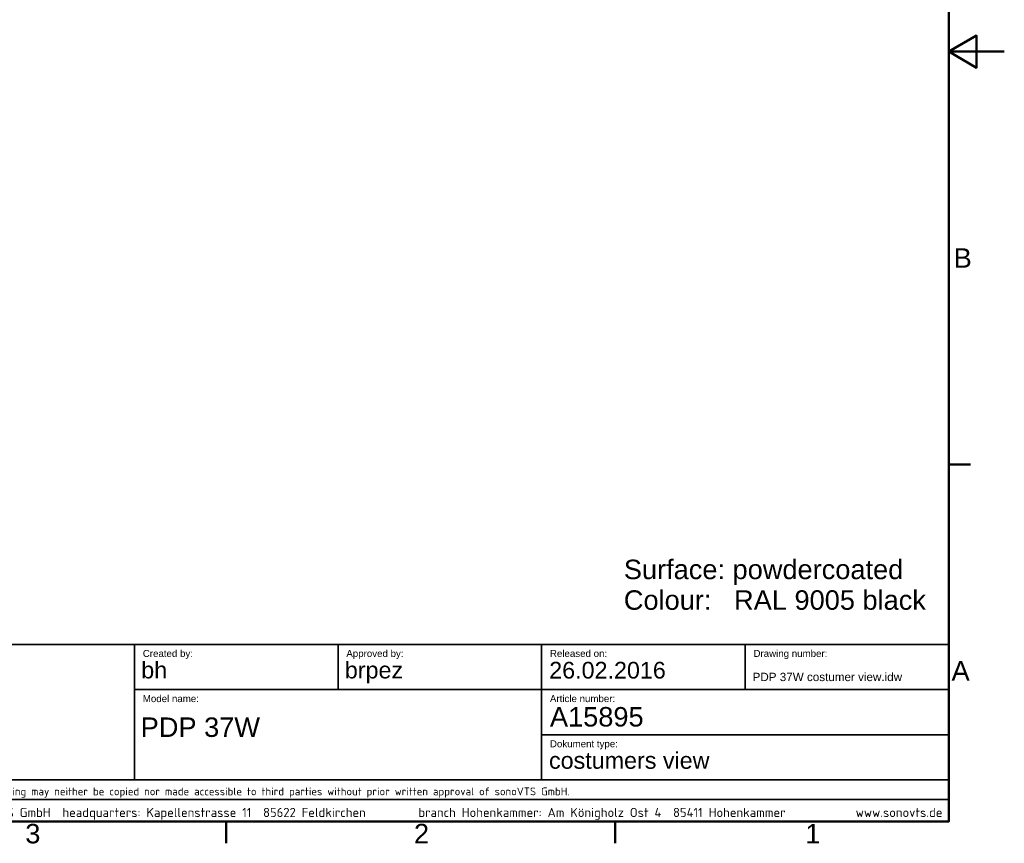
# Model space of a CAD drawing. Header units: millimetres. Extents: x 0 to 5110, y 0 to 2376.
# Tile 44 of 95: x 1943 to 3360, y 49 to 1234. Entities that reach past the tile are written whole.
import ezdxf

# ---------------------------------------------------------------- set-up
doc = ezdxf.new("R2010")
doc.units = ezdxf.units.MM
doc.header["$LTSCALE"] = 8
for name, color, linetype, lineweight in [('Rahmen_0', 7, 'Continuous', 50), ('Rahmen_2', 7, 'Continuous', 50), ('Skizziergeometrie(ISO)', 7, 'Continuous', 35), ('Symbole(ISO)', 7, 'Continuous', 18)]:
    doc.layers.add(name, color=color, linetype=linetype, lineweight=lineweight)
doc.styles.add('Aktuell-BSI', font='arial.ttf')
doc.styles.add('Aktuell-ISO', font='arial.ttf')
doc.styles.add('Textstil28', font='arial.ttf')
doc.styles.add('Textstil29', font='arial.ttf')
doc.styles.add('Textstil9', font='arial.ttf')

# ---------------------------------------------------------------- blocks, each defined once
blk = doc.blocks.new('Ränder Standardrahmen')
at = {"layer": 'Rahmen_0'}
for p, q in [((410, 74.25), (413.9, 74.25)), ((280, 10), (280, 6.1)), ((350, 10), (350, 6.1))]:
    blk.add_line(p, q, dxfattribs=at)
at = {"layer": 'Rahmen_0', "flags": 128}
for points in [[(10, 10), (10, 287), (410, 287), (410, 10), (10, 10)], [(420, 148.5), (410, 148.5), (415, 151.39), (415, 145.61), (410, 148.5)]]:
    blk.add_lwpolyline(points, dxfattribs=at)
at = {"layer": 'Rahmen_2', "char_height": 3.5, "attachment_point": 7, "style": 'Aktuell-BSI'}
for s, insert in [('B', (410.89, 109.63)), ('A', (410.51, 35.38)), ('3', (243.86, 6.04)), ('2', (313.79, 6.1)), ('1', (384.2, 6.1))]:
    blk.add_mtext(s, dxfattribs=dict(at, insert=insert))
blk = doc.blocks.new('Schriftfelder Kundenansicht englisch')
at = {"layer": 'Skizziergeometrie(ISO)'}
for p, q in [((89.84, 95.82), (269.84, 95.82)), ((123.34, 95.82), (123.34, 71.44)), ((159.96, 95.82), (159.96, 87.69)), ((196.59, 95.82), (196.59, 87.69)), ((233.21, 95.82), (233.21, 87.69)), ((269.84, 63.94), (269.84, 95.82)), ((123.34, 87.69), (269.84, 87.69)), ((196.59, 87.69), (196.59, 71.44)), ((196.59, 79.57), (269.84, 79.57)), ((269.84, 71.44), (89.84, 71.44)), ((89.84, 67.94), (269.84, 67.94)), ((89.84, 63.94), (269.84, 63.94))]:
    blk.add_line(p, q, dxfattribs=at)
at = {"layer": 'Symbole(ISO)', "color": 7, "style": 'Aktuell-ISO'}
for s, insert, char_height, width, attachment_point in [('\\fArial|b0|i0;\\H1.2500;Created by:', (124.84, 94.82), 1.25, 31.1332, 1), ('\\fArial|b0|i0;\\H1.2500;Approved by:', (161.46, 94.82), 1.25, 31.1332, 1), ('\\fArial|b0|i0;\\H1.2500;Released on:', (198.09, 94.82), 1.25, 31.1332, 1), ('\\fArial|b0|i0;\\H1.2500;Drawing number:', (234.71, 94.82), 1.25, 31.1332, 1), ('\\fArial|b0|i0;\\H1.2500;Model name:', (124.84, 86.69), 1.25, 31.1332, 1), ('\\fArial|b0|i0;\\H1.2500;Article number:', (198.09, 86.69), 1.25, 31.1332, 1), ('\\fArial|b0|i0;\\H1.2500;Dokument type:', (198.09, 78.57), 1.25, 31.1332, 1), ('\\fISOCPEUR|b0|i0;\\H1.4000;This drawing may neither be copied nor made accessible to third parties without prior written approval of sonoVTS GmbH.', (92.84, 69.17), 1.4, 243.7378, 4)]:
    blk.add_mtext(s, dxfattribs=dict(at, insert=insert, char_height=char_height, width=width, attachment_point=attachment_point))
at = {"layer": 'Symbole(ISO)', "color": 7, "insert": (92.84, 65.34), "char_height": 1.65, "attachment_point": 4, "style": 'Aktuell-ISO'}
blk.add_mtext('\\fISOCPEUR|b0|i0;\\H1.6500;sonoVTS GmbH\\fISOCPEUR|b0|i0;\\H1.6500;  headquarters: Kapellenstrasse 11  85622 Feldkirchen         branch Hohenkammer: Am Königholz Ost 4  85411 Hohenkammer            www.sonovts.de', dxfattribs=at)
at = {"layer": 'Symbole(ISO)', "color": 7}
for tag, p, height, style in [('KONSTRUKTEUR_001', (124.56, 89.7), 3, 'Textstil28'), ('KONTROLLIERT_VON_001', (161.19, 89.7), 3, 'Textstil28'), ('KONTROLLDATUM_001', (197.96, 89.68), 3, 'Textstil28'), ('DATEINAME_001', (234.55, 89.22), 1.5, 'Textstil29'), ('Artikelnummer_001', (198.09, 81.05), 3.5, 'Textstil9'), ('BAUTEILNUMMER_001', (124.46, 79.18), 3.5, 'Textstil9'), ('costumers_view_001', (197.92, 73.45), 3, 'Textstil28')]:
    blk.add_attdef(tag, p, '', height=height, dxfattribs=dict(at, style=style))

msp = doc.modelspace()

# ---------------------------------------------------------------- block references
at = {"xscale": 8, "yscale": 8, "zscale": 8}
msp.add_blockref('Ränder Standardrahmen', (0, 0), dxfattribs=at)
msp.add_blockref('Schriftfelder Kundenansicht englisch', (1121.3, -431.55), dxfattribs=at).add_auto_attribs({'Artikelnummer_001': 'A15895', 'costumers_view_001': 'costumers view', 'DATEINAME_001': 'PDP 37W costumer view.idw', 'KONTROLLDATUM_001': '26.02.2016', 'KONTROLLIERT_VON_001': 'brpez', 'BAUTEILNUMMER_001': 'PDP 37W', 'KONSTRUKTEUR_001': 'bh'})

# ---------------------------------------------------------------- texts
at = {"layer": 'Symbole(ISO)', "color": 7, "insert": (2812.36, 456.93), "char_height": 28, "width": 1153.5805, "attachment_point": 1, "line_spacing_factor": 0.944221, "style": 'Aktuell-ISO'}
msp.add_mtext('{\\fArial|b0|i0;\\H28.0000;Surface: powdercoated\\PColour:   RAL 9005 black}', dxfattribs=at)

doc.saveas('drawing.dxf')
